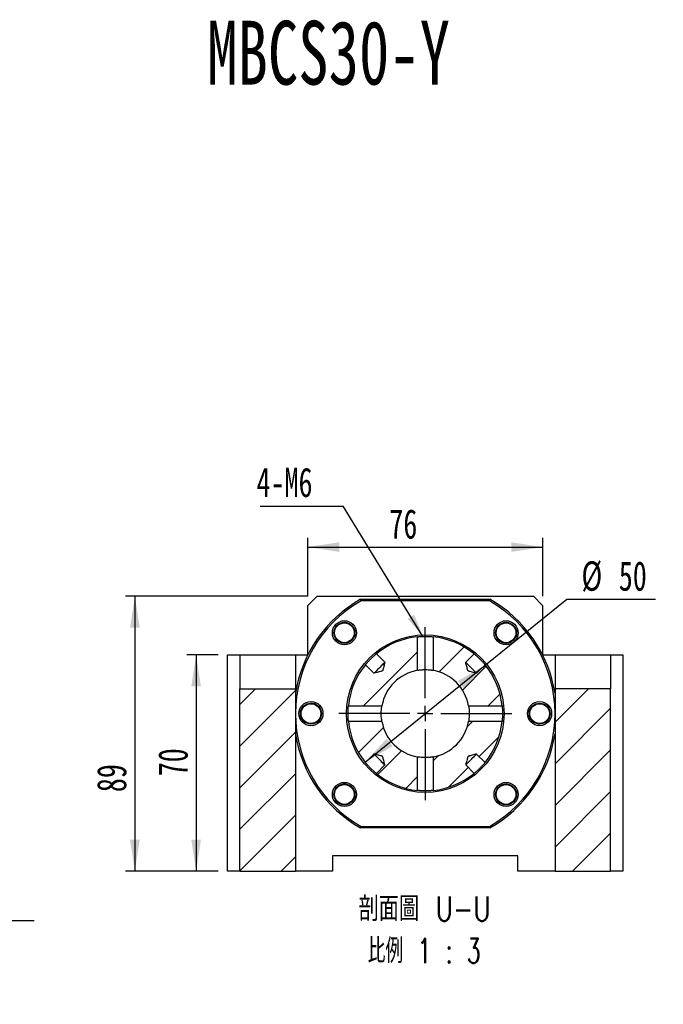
# Model space of a CAD drawing. Header units: millimetres. Extents: x 25 to 293, y 11 to 200.
# Tile 3 of 6: x 103 to 172, y 94 to 200. Entities that reach past the tile are written whole.
import ezdxf

# ---------------------------------------------------------------- set-up
doc = ezdxf.new("R2010")
doc.units = ezdxf.units.MM
doc.layers.add('圖層0', color=7, linetype='Continuous')
doc.styles.add('SLDTEXTSTYLE0', font='TXT', dxfattribs={"width": 0.7})
doc.styles.add('SLDTEXTSTYLE1', font='TXT', dxfattribs={"width": 0.7, "bigfont": 'bigfont'})
doc.styles.add('SLDTEXTSTYLE4', font='TXT', dxfattribs={"width": 0.75, "bigfont": 'bigfont'})
doc.styles.add('SLDTEXTSTYLE5', font='TXT', dxfattribs={"width": 0.65625, "bigfont": 'bigfont'})
doc.dimstyles.new('SLDDIMSTYLE2', dxfattribs={"dimtxt": 0.18, "dimasz": 2.5, "dimexe": 0, "dimexo": 0.0625, "dimgap": 0, "dimtad": 0, "dimtih": 1, "dimtoh": 1, "dimdec": 0, "dimrnd": 1e-09, "dimzin": 0, "dimdsep": 46, "dimtxsty": 'Standard', "dimsah": 1, "dimcen": 0.09, "dimadec": 0, "dimazin": 0, "dimtfac": 2.5, "dimtdec": 0, "dimtofl": 0, "dimtmove": 0, "dimatfit": 3, "dimfxl": 1, "dimfrac": 2, "dimtolj": 1, "dimtzin": 0, "dimarcsym": 0})
doc.dimstyles.new('SLDDIMSTYLE3', dxfattribs={"dimtxt": 3.389974, "dimasz": 2.5, "dimexe": 0, "dimexo": 0.0625, "dimgap": 0.847493, "dimtad": 1, "dimlfac": 3, "dimrnd": 1e-09, "dimzin": 12, "dimdsep": 46, "dimtxsty": 'SLDTEXTSTYLE0', "dimsah": 1, "dimcen": 0.09, "dimadec": 0, "dimazin": 3, "dimtfac": 1, "dimtofl": 0, "dimtmove": 0, "dimatfit": 3, "dimfxl": 1, "dimfrac": 2, "dimtolj": 1, "dimtzin": 12, "dimarcsym": 0})
doc.dimstyles.new('SLDDIMSTYLE4', dxfattribs={"dimtxt": 3.389974, "dimasz": 2.5, "dimexe": 0, "dimexo": 0.0625, "dimgap": 0.847493, "dimtad": 0, "dimtih": 1, "dimtoh": 1, "dimlfac": 3, "dimrnd": 1e-09, "dimzin": 12, "dimdsep": 46, "dimtxsty": 'SLDTEXTSTYLE0', "dimblk1": 'NONE', "dimsah": 1, "dimcen": 0, "dimadec": 0, "dimazin": 3, "dimtfac": 1, "dimtmove": 0, "dimatfit": 3, "dimldrblk": 'NONE', "dimfxl": 1, "dimfrac": 2, "dimtolj": 1, "dimtzin": 12, "dimarcsym": 0})
doc.dimstyles.new('SLDDIMSTYLE5', dxfattribs={"dimtxt": 3.389974, "dimasz": 2.5, "dimexe": 0, "dimexo": 0.0625, "dimgap": 0.847493, "dimtad": 0, "dimtih": 1, "dimtoh": 1, "dimlfac": 3, "dimrnd": 1e-09, "dimzin": 12, "dimdsep": 46, "dimtxsty": 'SLDTEXTSTYLE0', "dimsah": 1, "dimcen": 0, "dimadec": 0, "dimazin": 3, "dimtfac": 1, "dimtmove": 0, "dimatfit": 3, "dimfxl": 1, "dimfrac": 2, "dimtolj": 1, "dimtzin": 12, "dimarcsym": 0})

# ---------------------------------------------------------------- blocks, each defined once
blk = doc.blocks.new('SW_SYMBOL_HOLE_SPOT')
at = {"layer": '圖層0', "color": 0}
for p, q in [((0, 875), (0, 75)), ((1600, 75), (1600, 875)), ((0, 75), (1600, 75))]:
    blk.add_line(p, q, dxfattribs=at)
blk = doc.blocks.new('_D_5')
at = {"layer": '圖層0'}
for p, q in [((74.37, 143.18), (74.37, 136.51)), ((74.37, 136.51), (74.37, 103.09)), ((74.37, 103.09), (104.21, 103.09))]:
    blk.add_line(p, q, dxfattribs=at)
blk.add_solid([(74.37, 136.51), (73.85, 133.12), (74.9, 133.12)], dxfattribs=at)
at = {"layer": '圖層0', "xscale": 0.003964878, "yscale": 0.003964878, "zscale": 0.003964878}
blk.add_blockref('SW_SYMBOL_HOLE_SPOT', (84.5, 103.48), dxfattribs=at)
at = {"layer": '圖層0', "char_height": 3.175, "attachment_point": 1}
for s, insert, style in [('%%c', (79.28, 111.42), 'SLDTEXTSTYLE0'), ('14\\M+18AAE\\M+19153\\M+18AD1\\M+190FA', (83.3, 111.42), 'SLDTEXTSTYLE1'), ('4-', (75.96, 111.42), 'SLDTEXTSTYLE0'), ('20', (91.7, 107.18), 'SLDTEXTSTYLE0')]:
    blk.add_mtext(s, dxfattribs=dict(at, insert=insert, style=style))
blk = doc.blocks.new('_NONE')
blk = doc.blocks.new('_D_8')
at = {"layer": '圖層0', "color": 7}
for p, q in [((124.07, 131.74), (120.68, 131.74)), ((121.68, 131.74), (121.68, 108.41)), ((124.07, 108.41), (120.68, 108.41))]:
    blk.add_line(p, q, dxfattribs=at)
for points in [[(121.68, 131.74), (121.16, 128.35), (122.2, 128.35)], [(121.68, 108.41), (122.2, 111.8), (121.16, 111.8)]]:
    blk.add_solid(points, dxfattribs=at)
at = {"layer": '圖層0', "color": 7, "insert": (117.59, 118.65), "char_height": 3.175, "attachment_point": 1, "rotation": 90, "style": 'SLDTEXTSTYLE0'}
blk.add_mtext('70', dxfattribs=at)
blk = doc.blocks.new('_D_9')
at = {"layer": '圖層0', "color": 7}
for p, q in [((133.73, 138.08), (114.07, 138.08)), ((115.07, 138.08), (115.07, 108.41)), ((124.07, 108.41), (114.07, 108.41))]:
    blk.add_line(p, q, dxfattribs=at)
for points in [[(115.07, 138.08), (114.55, 134.69), (115.59, 134.69)], [(115.07, 108.41), (115.59, 111.8), (114.55, 111.8)]]:
    blk.add_solid(points, dxfattribs=at)
at = {"layer": '圖層0', "color": 7, "insert": (110.97, 116.94), "char_height": 3.175, "attachment_point": 1, "rotation": 90, "style": 'SLDTEXTSTYLE0'}
blk.add_mtext('89', dxfattribs=at)
blk = doc.blocks.new('_D_10')
at = {"layer": '圖層0', "color": 7}
for p, q in [((133.73, 138.08), (133.73, 144.38)), ((159.07, 138.08), (159.07, 144.38)), ((133.73, 143.38), (159.07, 143.38))]:
    blk.add_line(p, q, dxfattribs=at)
for points in [[(133.73, 143.38), (137.12, 142.86), (137.12, 143.9)], [(159.07, 143.38), (155.68, 143.9), (155.68, 142.86)]]:
    blk.add_solid(points, dxfattribs=at)
at = {"layer": '圖層0', "color": 7, "insert": (142.52, 147.47), "char_height": 3.175, "attachment_point": 1, "style": 'SLDTEXTSTYLE0'}
blk.add_mtext('76', dxfattribs=at)
blk = doc.blocks.new('_D_11')
at = {"layer": '圖層0', "color": 7}
for p, q in [((152.88, 130.65), (161.67, 137.76)), ((161.67, 137.76), (171.25, 137.76)), ((139.92, 120.17), (152.88, 130.65))]:
    blk.add_line(p, q, dxfattribs=at)
blk.add_arc((146.4, 125.41), 8.33, 32.121, 32.4359, dxfattribs=at)
for points in [[(152.88, 130.65), (149.92, 128.93), (150.57, 128.11)], [(139.92, 120.17), (142.89, 121.9), (142.23, 122.71)]]:
    blk.add_solid(points, dxfattribs=at)
at = {"layer": '圖層0', "color": 7, "char_height": 3.175, "attachment_point": 1, "style": 'SLDTEXTSTYLE0'}
for s, insert in [('%%c', (163.25, 141.85)), ('50', (167.28, 141.85))]:
    blk.add_mtext(s, dxfattribs=dict(at, insert=insert))
blk = doc.blocks.new('SW_NOTE_1')
at = {"layer": '圖層0', "color": 0, "char_height": 2.6458, "attachment_point": 2}
for s, insert, style in [('\\M+19655\\M+196CA\\M+19AA4 U-U', (8.6, 3.41), 'SLDTEXTSTYLE4'), ('\\M+194E4\\M+197E1 1 : 3', (8.56, -1.12), 'SLDTEXTSTYLE5')]:
    blk.add_mtext(s, dxfattribs=dict(at, insert=insert, style=style))
blk = doc.blocks.new('SW_NOTE_2')
at = {"layer": '圖層0', "color": 0}
blk.add_line((-8.96, 0), (0, 0), dxfattribs=at)
at = {"layer": '圖層0', "color": 0, "insert": (-9.34, 4.14), "char_height": 3.175, "attachment_point": 1, "style": 'SLDTEXTSTYLE0'}
blk.add_mtext('4-M6', dxfattribs=at)
blk = doc.blocks.new('SW_CENTERMARKSYMBOL_6')
at = {"layer": '圖層0', "color": 0}
for p, q in [((0, 1.67), (0, 9.33)), ((-1.67, 0), (-9.33, 0)), ((0, 0), (-0.83, 0)), ((0, 0), (0, 0.83)), ((0, 0), (0, -0.83)), ((0, 0), (0.83, 0)), ((1.67, 0), (9.33, 0)), ((0, -1.67), (0, -9.33))]:
    blk.add_line(p, q, dxfattribs=at)

msp = doc.modelspace()

# ---------------------------------------------------------------- hatches: boundary and pattern name
at = {"layer": '圖層0', "linetype": 'Continuous', "lineweight": 18}
h = msp.add_hatch(dxfattribs=at)
h.set_pattern_fill('ANSI31', color=256, style=0)
edge = h.paths.add_edge_path(flags=0)
edge.add_line((141.1253, 131.8622), (142.0387, 130.9487))
edge.add_spline(control_points=[(142.0387, 130.9487), (142.0356, 130.9364), (142.0326, 130.9241), (142.0295, 130.9118), (141.9716, 130.6811), (141.9161, 130.4498), (141.8526, 130.2206), (141.8385, 130.1701), (141.8262, 130.1182), (141.8026, 130.0713), (141.7978, 130.0617), (141.7923, 130.0524), (141.7856, 130.0441), (141.778, 130.0347), (141.7686, 130.0264), (141.7585, 130.0198), (141.7255, 129.9982), (141.6863, 129.9876), (141.6486, 129.9763), (141.5006, 129.9319), (141.3501, 129.8964), (141.2004, 129.8585), (141.0883, 129.8302), (140.9761, 129.802), (140.8639, 129.7739)], knot_values=[0.01001654, 0.01001654, 0.01001654, 0.01001654, 0.01013085, 0.01013085, 0.01013085, 0.01227103, 0.01227103, 0.01227103, 0.01274414, 0.01274414, 0.01274414, 0.0128399, 0.0128399, 0.0128399, 0.01294928, 0.01294928, 0.01294928, 0.01330778, 0.01330778, 0.01330778, 0.01470887, 0.01470887, 0.01470887, 0.01575795, 0.01575795, 0.01575795, 0.01575795], weights=[1, 1, 1, 1, 1, 1, 1, 1, 1, 1, 1, 1, 1, 1, 1, 1, 1, 1, 1, 1, 1, 1, 1, 1, 1], degree=3, periodic=0)
edge.add_line((140.8639, 129.7739), (139.9504, 130.6873))
edge.add_arc((146.4011, 125.4115), 8.3333, 140.721295, 174.163177)
edge.add_line((138.1109, 126.259), (141.7273, 126.259))
edge.add_arc((146.4011, 125.4115), 4.75, 100.277362, 169.722638, ccw=False)
edge.add_line((145.5536, 130.0853), (145.5536, 133.7017))
edge.add_arc((146.4011, 125.4115), 8.3333, 95.836823, 129.278705)
h = msp.add_hatch(dxfattribs=at)
h.set_pattern_fill('ANSI31', color=256, style=0)
edge = h.paths.add_edge_path(flags=0)
edge.add_line((152.8517, 130.6873), (151.9382, 129.7739))
edge.add_spline(control_points=[(151.9382, 129.7739), (151.8811, 129.7882), (151.824, 129.8025), (151.7669, 129.8169), (151.6426, 129.8481), (151.5183, 129.8794), (151.3942, 129.9114), (151.3296, 129.928), (151.2651, 129.9447), (151.2009, 129.9626), (151.167, 129.9721), (151.1331, 129.9817), (151.1, 129.9936), (151.0817, 130.0002), (151.0633, 130.0075), (151.0468, 130.0178), (151.035, 130.0251), (151.0241, 130.0344), (151.0156, 130.0453), (151.0038, 130.0604), (150.9956, 130.0783), (150.9886, 130.0961), (150.9561, 130.1783), (150.9371, 130.2652), (150.9149, 130.3507), (150.8631, 130.5497), (150.8134, 130.7493), (150.7634, 130.9487)], knot_values=[0.0016747, 0.0016747, 0.0016747, 0.0016747, 0.00220455, 0.00220455, 0.00220455, 0.00335826, 0.00335826, 0.00335826, 0.003958, 0.003958, 0.003958, 0.00427484, 0.00427484, 0.00427484, 0.00445064, 0.00445064, 0.00445064, 0.00457647, 0.00457647, 0.00457647, 0.00475028, 0.00475028, 0.00475028, 0.00554919, 0.00554919, 0.00554919, 0.00740825, 0.00740825, 0.00740825, 0.00740825], weights=[1, 1, 1, 1, 1, 1, 1, 1, 1, 1, 1, 1, 1, 1, 1, 1, 1, 1, 1, 1, 1, 1, 1, 1, 1, 1, 1, 1], degree=3, periodic=0)
edge.add_line((150.7634, 130.9487), (151.6768, 131.8622))
edge.add_arc((146.4011, 125.4115), 8.3333, 50.721295, 84.163177)
edge.add_line((147.2485, 133.7017), (147.2485, 130.0853))
edge.add_arc((146.4011, 125.4115), 4.75, 10.277362, 79.722638, ccw=False)
edge.add_line((151.0748, 126.259), (154.6912, 126.259))
edge.add_arc((146.4011, 125.4115), 8.3333, 5.836823, 39.278705)
h = msp.add_hatch(dxfattribs=at)
h.set_pattern_fill('ANSI31', color=256, style=0)
h.paths.add_polyline_path([(126.4011, 128.0782), (126.4011, 108.4115), (132.4011, 108.4115), (132.4011, 128.0782)], flags=0)
h = msp.add_hatch(dxfattribs=at)
h.set_pattern_fill('ANSI31', color=256, style=0)
h.paths.add_polyline_path([(166.4011, 128.0782), (160.4011, 128.0782), (160.4011, 108.4115), (166.4011, 108.4115)], flags=0)
h = msp.add_hatch(dxfattribs=at)
h.set_pattern_fill('ANSI31', color=256, style=0)
edge = h.paths.add_edge_path(flags=0)
edge.add_spline(control_points=[(140.8639, 121.0492), (141.0633, 120.9992), (141.2629, 120.9495), (141.4619, 120.8977), (141.5474, 120.8755), (141.6343, 120.8565), (141.7165, 120.824), (141.7343, 120.817), (141.7522, 120.8088), (141.7673, 120.797), (141.7782, 120.7885), (141.7875, 120.7776), (141.7948, 120.7658), (141.8051, 120.7493), (141.8124, 120.7309), (141.819, 120.7126), (141.8309, 120.6795), (141.8405, 120.6456), (141.85, 120.6117), (141.8679, 120.5475), (141.8846, 120.483), (141.9012, 120.4184), (141.9332, 120.2943), (141.9645, 120.17), (141.9957, 120.0457), (142.0101, 119.9886), (142.0244, 119.9315), (142.0387, 119.8744)], knot_values=[0.01031565, 0.01031565, 0.01031565, 0.01031565, 0.0121664, 0.0121664, 0.0121664, 0.01296175, 0.01296175, 0.01296175, 0.01313477, 0.01313477, 0.01313477, 0.01326004, 0.01326004, 0.01326004, 0.01343506, 0.01343506, 0.01343506, 0.01375049, 0.01375049, 0.01375049, 0.01434754, 0.01434754, 0.01434754, 0.0154961, 0.0154961, 0.0154961, 0.01602358, 0.01602358, 0.01602358, 0.01602358], weights=[1, 1, 1, 1, 1, 1, 1, 1, 1, 1, 1, 1, 1, 1, 1, 1, 1, 1, 1, 1, 1, 1, 1, 1, 1, 1, 1, 1], degree=3, periodic=0)
edge.add_line((142.0387, 119.8744), (141.1253, 118.9609))
edge.add_arc((146.4011, 125.4115), 8.3333, 230.721295, 264.163177)
edge.add_line((145.5536, 117.1214), (145.5536, 120.7378))
edge.add_arc((146.4011, 125.4115), 4.75, 190.277362, 259.722638, ccw=False)
edge.add_line((141.7273, 124.5641), (138.1109, 124.5641))
edge.add_arc((146.4011, 125.4115), 8.3333, 185.836823, 219.278705)
edge.add_line((139.9504, 120.1358), (140.8639, 121.0492))
h = msp.add_hatch(dxfattribs=at)
h.set_pattern_fill('ANSI31', color=256, style=0)
edge = h.paths.add_edge_path(flags=0)
edge.add_arc((146.4011, 125.4115), 8.3333, 275.836823, 309.278705)
edge.add_line((151.6768, 118.9609), (150.7634, 119.8744))
edge.add_spline(control_points=[(150.7634, 119.8744), (150.8134, 120.0738), (150.8631, 120.2734), (150.9149, 120.4724), (150.9371, 120.5579), (150.9561, 120.6448), (150.9886, 120.727), (150.9956, 120.7448), (151.0038, 120.7627), (151.0156, 120.7778), (151.0241, 120.7887), (151.035, 120.798), (151.0468, 120.8053), (151.0633, 120.8155), (151.0817, 120.8229), (151.1, 120.8295), (151.1331, 120.8414), (151.167, 120.851), (151.2009, 120.8605), (151.2651, 120.8784), (151.3296, 120.8951), (151.3942, 120.9117), (151.5183, 120.9437), (151.6426, 120.9749), (151.7669, 121.0062), (151.824, 121.0206), (151.8811, 121.0349), (151.9382, 121.0492)], knot_values=[0.01031565, 0.01031565, 0.01031565, 0.01031565, 0.0121664, 0.0121664, 0.0121664, 0.01296175, 0.01296175, 0.01296175, 0.01313477, 0.01313477, 0.01313477, 0.01326004, 0.01326004, 0.01326004, 0.01343506, 0.01343506, 0.01343506, 0.01375049, 0.01375049, 0.01375049, 0.01434754, 0.01434754, 0.01434754, 0.0154961, 0.0154961, 0.0154961, 0.01602358, 0.01602358, 0.01602358, 0.01602358], weights=[1, 1, 1, 1, 1, 1, 1, 1, 1, 1, 1, 1, 1, 1, 1, 1, 1, 1, 1, 1, 1, 1, 1, 1, 1, 1, 1, 1], degree=3, periodic=0)
edge.add_line((151.9382, 121.0492), (152.8517, 120.1358))
edge.add_arc((146.4011, 125.4115), 8.3333, 320.721295, 354.163177)
edge.add_line((154.6912, 124.5641), (151.0748, 124.5641))
edge.add_arc((146.4011, 125.4115), 4.75, 280.277362, 349.722638, ccw=False)
edge.add_line((147.2485, 120.7378), (147.2485, 117.1214))

# ---------------------------------------------------------------- linework, layer by layer
at = {"color": 7, "linetype": 'Continuous', "lineweight": 25}
for p, q in [((134.7344, 138.0782), (133.7344, 137.0782)), ((133.7344, 131.7558), (133.7344, 137.0782)), ((134.7344, 138.0782), (158.0677, 138.0782)), ((139.4309, 137.7449), (153.3712, 137.7449)), ((153.3273, 137.5782), (139.4749, 137.5782)), ((159.0677, 137.0782), (158.0677, 138.0782)), ((159.0677, 137.0782), (159.0677, 131.7558)), ((138.4266, 134.951), (138.5649, 134.8181)), ((145.5536, 130.0853), (145.5536, 133.7017)), ((147.2485, 133.7017), (147.2485, 130.0853)), ((155.9405, 133.386), (155.7776, 133.2166)), ((125.0677, 108.4115), (125.0677, 131.7449)), ((125.0677, 131.7449), (126.4011, 131.7449)), ((126.4011, 131.7449), (132.4011, 131.7449)), ((126.4011, 131.7449), (126.4011, 128.0782)), ((132.4011, 131.7449), (132.4011, 128.0782)), ((132.4011, 131.7449), (133.7289, 131.7449)), ((141.1253, 131.8622), (142.0387, 130.9487)), ((150.7634, 130.9487), (151.6768, 131.8622)), ((159.0732, 131.7449), (160.4011, 131.7449)), ((160.4011, 131.7449), (166.4011, 131.7449)), ((160.4011, 131.7449), (160.4011, 128.0782)), ((166.4011, 131.7449), (166.4011, 128.0782)), ((166.4011, 131.7449), (167.7344, 131.7449)), ((167.7344, 131.7449), (167.7344, 108.4115)), ((140.8639, 129.7739), (139.9504, 130.6873)), ((152.8517, 130.6873), (151.9382, 129.7739)), ((126.4011, 128.0782), (132.4011, 128.0782)), ((126.4011, 108.4115), (126.4011, 128.0782)), ((132.4011, 128.0782), (132.4011, 108.4115)), ((160.4011, 128.0782), (160.4011, 108.4115)), ((166.4011, 128.0782), (160.4011, 128.0782)), ((166.4011, 108.4115), (166.4011, 128.0782)), ((134.0168, 126.5182), (134.1674, 126.5211)), ((138.1109, 126.259), (141.7273, 126.259)), ((151.0748, 126.259), (154.6912, 126.259)), ((141.7273, 124.5641), (138.1109, 124.5641)), ((154.6912, 124.5641), (151.0748, 124.5641)), ((158.7853, 124.3049), (158.5717, 124.3007)), ((139.9504, 120.1358), (140.8639, 121.0492)), ((145.5536, 117.1214), (145.5536, 120.7378)), ((147.2485, 120.7378), (147.2485, 117.1214)), ((151.9382, 121.0492), (152.8517, 120.1358)), ((142.0387, 119.8744), (141.1253, 118.9609)), ((151.6768, 118.9609), (150.7634, 119.8744)), ((136.8616, 117.4371), (136.9664, 117.5461)), ((154.3755, 115.8721), (154.2361, 116.0061)), ((153.3712, 113.0782), (139.4309, 113.0782)), ((139.4749, 113.2449), (153.3273, 113.2449)), ((156.4011, 110.0782), (136.4011, 110.0782)), ((136.4011, 110.0782), (136.4011, 108.4115)), ((156.4011, 108.4115), (156.4011, 110.0782)), ((126.4011, 108.4115), (125.0677, 108.4115)), ((126.4011, 108.4115), (132.4011, 108.4115)), ((136.4011, 108.4115), (132.4011, 108.4115)), ((160.4011, 108.4115), (156.4011, 108.4115)), ((160.4011, 108.4115), (166.4011, 108.4115)), ((167.7344, 108.4115), (166.4011, 108.4115))]:
    msp.add_line(p, q, dxfattribs=at)
at = {"color": 7, "linetype": 'Continuous', "lineweight": 25, "flags": 128}
for points in [[(142.0387, 130.9487), (142.0128, 130.9228), (141.9574, 130.8673), (141.8754, 130.7854), (141.7712, 130.6812), (141.6502, 130.5602), (141.5188, 130.4288), (141.3838, 130.2938), (141.2524, 130.1624), (141.1314, 130.0414), (141.0272, 129.9372), (140.9453, 129.8552), (140.8898, 129.7998), (140.8639, 129.7739)], [(151.9382, 129.7739), (151.9123, 129.7998), (151.8569, 129.8552), (151.7749, 129.9372), (151.6707, 130.0414), (151.5497, 130.1624), (151.4183, 130.2938), (151.2833, 130.4288), (151.1519, 130.5602), (151.0309, 130.6812), (150.9267, 130.7854), (150.8448, 130.8673), (150.7893, 130.9228), (150.7634, 130.9487)], [(140.8639, 121.0492), (140.8898, 121.0233), (140.9453, 120.9678), (141.0272, 120.8859), (141.1314, 120.7817), (141.2524, 120.6607), (141.3838, 120.5293), (141.5188, 120.3943), (141.6502, 120.2629), (141.7712, 120.1419), (141.8754, 120.0377), (141.9574, 119.9557), (142.0128, 119.9003), (142.0387, 119.8744)], [(150.7634, 119.8744), (150.7893, 119.9003), (150.8448, 119.9557), (150.9267, 120.0377), (151.0309, 120.1419), (151.1519, 120.2629), (151.2833, 120.3943), (151.4183, 120.5293), (151.5497, 120.6607), (151.6707, 120.7817), (151.7749, 120.8859), (151.8569, 120.9678), (151.9123, 121.0233), (151.9382, 121.0492)]]:
    msp.add_lwpolyline(points, dxfattribs=at)
at = {"color": 7, "linetype": 'Continuous', "lineweight": 25}
for centre, radius in [((137.6801, 134.1325), 1.3), ((137.6801, 134.1325), 1.1333), ((137.6801, 134.1325), 1.0667), ((155.122, 134.1325), 1.3), ((155.122, 134.1325), 1.1333), ((155.122, 134.1325), 1.0667), ((146.4011, 125.4115), 8.5), ((134.0677, 125.4115), 1.3), ((134.0677, 125.4115), 1.1333), ((134.0677, 125.4115), 1.0667), ((158.7344, 125.4115), 1.3), ((158.7344, 125.4115), 1.1333), ((158.7344, 125.4115), 1.0667), ((137.6801, 116.6906), 1.3), ((155.122, 116.6906), 1.3), ((137.6801, 116.6906), 1.1333), ((137.6801, 116.6906), 1.0667), ((155.122, 116.6906), 1.1333), ((155.122, 116.6906), 1.0667)]:
    msp.add_circle(centre, radius, dxfattribs=at)
for radius, start, end in [(14.1667, 119.472932, 171.202589), (14, 119.651845, 240.348155), (14, 299.651845, 60.348155), (14.1667, 8.797411, 60.527068), (8.3333, 95.836823, 129.278705), (8.3333, 50.721295, 84.163177), (8.3333, 140.721295, 174.163177), (8.3333, 5.836823, 39.278705), (4.75, 100.277362, 169.722638), (4.75, 10.277362, 79.722638), (8.3333, 185.836823, 219.278705), (4.75, 190.277362, 259.722638), (4.75, 280.277362, 349.722638), (8.3333, 320.721295, 354.163177), (14.1667, 188.797411, 240.527068), (14.1667, 299.472932, 351.202589), (8.3333, 230.721295, 264.163177), (8.3333, 275.836823, 309.278705)]:
    msp.add_arc((146.4011, 125.4115), radius, start, end, dxfattribs=at)
for points in [[(139.4749, 137.5782), (139.4602, 137.6338), (139.4455, 137.6893), (139.4309, 137.7449)], [(153.3712, 137.7449), (153.3566, 137.6893), (153.342, 137.6338), (153.3273, 137.5782)], [(139.4749, 113.2449), (139.4602, 113.1893), (139.4455, 113.1338), (139.4309, 113.0782)], [(153.3712, 113.0782), (153.3566, 113.1338), (153.342, 113.1893), (153.3273, 113.2449)]]:
    msp.add_open_spline(points, degree=3, dxfattribs=at)
for points, knots in [([(138.4986, 133.386), (138.5967, 133.4936), (138.6729, 133.6201), (138.7715, 133.8934), (138.7935, 134.0399), (138.7798, 134.3298), (138.7436, 134.4741), (138.6215, 134.7339), (138.5342, 134.8529), (138.4266, 134.951)], [0, 0, 0, 0, 0.25, 0.25, 0.5, 0.5, 0.75, 0.75, 1, 1, 1, 1]), ([(137.9701, 133.0423), (138.0837, 133.0859), (138.285, 133.1634), (138.4337, 133.3184), (138.4986, 133.386)], [0, 0, 0, 0, 0.5639245, 1, 1, 1, 1]), ([(145.5536, 133.7017), (145.5577, 133.7021), (145.5668, 133.703), (145.5944, 133.7057), (145.6128, 133.7075), (145.6593, 133.7118), (145.6867, 133.7143), (145.7494, 133.7194), (145.785, 133.7222), (145.8629, 133.7276), (145.9048, 133.7302), (145.9941, 133.7351), (146.0421, 133.7373), (146.1406, 133.7409), (146.1912, 133.7424), (146.2951, 133.7444), (146.3487, 133.7449), (146.4543, 133.7449), (146.5068, 133.7444), (146.6111, 133.7424), (146.6625, 133.7409), (146.8096, 133.7354), (146.9014, 133.7302), (147.0172, 133.7222), (147.0529, 133.7194), (147.116, 133.7142), (147.1432, 133.7118), (147.1891, 133.7076), (147.208, 133.7057), (147.2355, 133.703), (147.2444, 133.7021), (147.2485, 133.7017)], [0, 0, 0, 0, 0.0625, 0.0625, 0.125, 0.125, 0.1875, 0.1875, 0.25, 0.25, 0.3125, 0.3125, 0.375, 0.375, 0.4375, 0.4375, 0.5, 0.5, 0.5625, 0.5625, 0.625, 0.625, 0.75, 0.75, 0.8125, 0.8125, 0.875, 0.875, 0.9375, 0.9375, 1, 1, 1, 1]), ([(154.0505, 133.8035), (154.0893, 133.7039), (154.1623, 133.5168), (154.3076, 133.3786), (154.3755, 133.314)], [0, 0, 0, 0, 0.53217549, 1, 1, 1, 1]), ([(154.3755, 133.314), (154.4831, 133.2159), (154.6096, 133.1397), (154.8829, 133.0411), (155.0294, 133.0191), (155.3194, 133.0328), (155.4636, 133.069), (155.7234, 133.1911), (155.8424, 133.2784), (155.9405, 133.386)], [0, 0, 0, 0, 0.25, 0.25, 0.5, 0.5, 0.75, 0.75, 1, 1, 1, 1]), ([(139.9504, 130.6873), (139.953, 130.6905), (139.9587, 130.6974), (139.9761, 130.7186), (139.9877, 130.7327), (140.0167, 130.7674), (140.0344, 130.7884), (140.0745, 130.8355), (140.097, 130.8617), (140.147, 130.9191), (140.1748, 130.9505), (140.2333, 131.0156), (140.2644, 131.0496), (140.3303, 131.1206), (140.3649, 131.1572), (140.4353, 131.2302), (140.4713, 131.2669), (140.5453, 131.3409), (140.5821, 131.377), (140.6551, 131.4473), (140.6916, 131.4819), (140.7626, 131.5479), (140.7967, 131.579), (140.8619, 131.6376), (140.8932, 131.6653), (140.9507, 131.7154), (140.9769, 131.7379), (141.024, 131.7781), (141.045, 131.7957), (141.0798, 131.8247), (141.0939, 131.8364), (141.1151, 131.8538), (141.1221, 131.8596), (141.1253, 131.8622)], [0, 0, 0, 0, 0.0625, 0.0625, 0.125, 0.125, 0.1875, 0.1875, 0.25, 0.25, 0.3125, 0.3125, 0.375, 0.375, 0.4375, 0.4375, 0.5, 0.5, 0.5625, 0.5625, 0.625, 0.625, 0.6875, 0.6875, 0.75, 0.75, 0.8125, 0.8125, 0.875, 0.875, 0.9375, 0.9375, 1, 1, 1, 1]), ([(151.6768, 131.8622), (151.68, 131.8596), (151.687, 131.8539), (151.7081, 131.8365), (151.7222, 131.8249), (151.7569, 131.7959), (151.7779, 131.7782), (151.825, 131.7381), (151.8512, 131.7156), (151.9086, 131.6656), (151.94, 131.6378), (152.0051, 131.5793), (152.0392, 131.5482), (152.1101, 131.4823), (152.1467, 131.4477), (152.2197, 131.3773), (152.2564, 131.3413), (152.3304, 131.2673), (152.3665, 131.2305), (152.4369, 131.1575), (152.4714, 131.121), (152.5374, 131.05), (152.5685, 131.0159), (152.6271, 130.9507), (152.6548, 130.9194), (152.705, 130.8619), (152.7275, 130.8357), (152.7676, 130.7886), (152.7852, 130.7676), (152.8143, 130.7328), (152.8259, 130.7187), (152.8433, 130.6975), (152.8491, 130.6905), (152.8517, 130.6873)], [0, 0, 0, 0, 0.0625, 0.0625, 0.125, 0.125, 0.1875, 0.1875, 0.25, 0.25, 0.3125, 0.3125, 0.375, 0.375, 0.4375, 0.4375, 0.5, 0.5, 0.5625, 0.5625, 0.625, 0.625, 0.6875, 0.6875, 0.75, 0.75, 0.8125, 0.8125, 0.875, 0.875, 0.9375, 0.9375, 1, 1, 1, 1]), ([(142.0387, 130.9487), (141.9999, 130.794), (141.9611, 130.6393), (141.902, 130.4075), (141.8823, 130.3303), (141.8511, 130.2148), (141.8405, 130.1763), (141.8223, 130.1194), (141.8159, 130.1006), (141.7997, 130.064), (141.7894, 130.0461), (141.7603, 130.0189), (141.7421, 130.0096), (141.7057, 129.9944), (141.687, 129.9882), (141.6304, 129.9704), (141.5922, 129.96), (141.4776, 129.9291), (141.4009, 129.9095), (141.1709, 129.8509), (141.0174, 129.8124), (140.8639, 129.7739)], [0, 0, 0, 0, 0.25, 0.25, 0.375, 0.375, 0.4375, 0.4375, 0.46875, 0.46875, 0.5, 0.5, 0.53125, 0.53125, 0.5625, 0.5625, 0.625, 0.625, 0.75, 0.75, 1, 1, 1, 1]), ([(151.9382, 129.7739), (151.7838, 129.8126), (151.6293, 129.8514), (151.3978, 129.9104), (151.3206, 129.9301), (151.2053, 129.9612), (151.1669, 129.9718), (151.11, 129.9899), (151.0911, 129.9963), (151.0547, 130.0123), (151.037, 130.0223), (151.0095, 130.0508), (151, 130.0687), (150.9845, 130.1053), (150.9782, 130.1241), (150.9603, 130.1808), (150.9499, 130.2191), (150.9189, 130.3339), (150.8993, 130.4107), (150.8405, 130.6411), (150.8019, 130.7949), (150.7634, 130.9487)], [0, 0, 0, 0, 0.25, 0.25, 0.375, 0.375, 0.4375, 0.4375, 0.46875, 0.46875, 0.5, 0.5, 0.53125, 0.53125, 0.5625, 0.5625, 0.625, 0.625, 0.75, 0.75, 1, 1, 1, 1]), ([(145.5536, 130.0853), (145.5618, 130.0868), (145.5897, 130.092), (145.6594, 130.1033), (145.6868, 130.1076), (145.7494, 130.1167), (145.7851, 130.1216), (145.8628, 130.1311), (145.9046, 130.1357), (145.9939, 130.1443), (146.0419, 130.1482), (146.1403, 130.1546), (146.1909, 130.1572), (146.295, 130.1606), (146.3487, 130.1615), (146.5071, 130.1615), (146.6137, 130.1578), (146.8099, 130.1449), (146.9015, 130.1357), (147.0173, 130.1216), (147.053, 130.1167), (147.1159, 130.1075), (147.1431, 130.1033), (147.1891, 130.0958), (147.2079, 130.0925), (147.2355, 130.0877), (147.2444, 130.0861), (147.2485, 130.0853)], [0, 0, 0, 0, 0.125, 0.125, 0.1875, 0.1875, 0.25, 0.25, 0.3125, 0.3125, 0.375, 0.375, 0.4375, 0.4375, 0.5, 0.5, 0.625, 0.625, 0.75, 0.75, 0.8125, 0.8125, 0.875, 0.875, 0.9375, 0.9375, 1, 1, 1, 1]), ([(135.1744, 125.4624), (135.1677, 125.6079), (135.1321, 125.7512), (135.0086, 126.0142), (134.9205, 126.1334), (134.7058, 126.3287), (134.5783, 126.4051), (134.3082, 126.5024), (134.1623, 126.5249), (134.0168, 126.5182)], [0, 0, 0, 0, 0.25, 0.25, 0.5, 0.5, 0.75, 0.75, 1, 1, 1, 1]), ([(135.0311, 124.8185), (135.033, 124.8208), (135.1149, 124.9216), (135.1723, 125.1524), (135.1737, 125.3705), (135.1744, 125.4624)], [0, 0, 0, 0, 0.01306819, 0.58374142, 1, 1, 1, 1]), ([(138.1109, 124.5641), (138.1105, 124.5682), (138.1096, 124.5771), (138.1069, 124.6046), (138.105, 124.6234), (138.1008, 124.6693), (138.0984, 124.6965), (138.0932, 124.7596), (138.0905, 124.7953), (138.0824, 124.911), (138.0772, 125.0028), (138.0699, 125.1987), (138.0677, 125.305), (138.0677, 125.4653), (138.0682, 125.5179), (138.0702, 125.6214), (138.0717, 125.6727), (138.0754, 125.7716), (138.0776, 125.8186), (138.0824, 125.9078), (138.0851, 125.9505), (138.0905, 126.028), (138.0932, 126.0631), (138.0983, 126.126), (138.1008, 126.1538), (138.105, 126.1997), (138.1068, 126.2181), (138.1096, 126.2459), (138.1105, 126.2549), (138.1109, 126.259)], [0, 0, 0, 0, 0.0625, 0.0625, 0.125, 0.125, 0.1875, 0.1875, 0.25, 0.25, 0.375, 0.375, 0.5, 0.5, 0.5625, 0.5625, 0.625, 0.625, 0.6875, 0.6875, 0.75, 0.75, 0.8125, 0.8125, 0.875, 0.875, 0.9375, 0.9375, 1, 1, 1, 1]), ([(141.7273, 124.5641), (141.7265, 124.5682), (141.7249, 124.5771), (141.7201, 124.6047), (141.7168, 124.6235), (141.7056, 124.6924), (141.6958, 124.7567), (141.6769, 124.9109), (141.6677, 125.0024), (141.658, 125.1495), (141.6554, 125.201), (141.652, 125.3055), (141.6511, 125.3584), (141.6511, 125.4654), (141.652, 125.518), (141.6554, 125.6216), (141.658, 125.6731), (141.6645, 125.7719), (141.6683, 125.8188), (141.6769, 125.9081), (141.6816, 125.9507), (141.6911, 126.028), (141.6958, 126.0631), (141.705, 126.126), (141.7093, 126.1537), (141.7168, 126.1996), (141.72, 126.2181), (141.7249, 126.2459), (141.7265, 126.2549), (141.7273, 126.259)], [0, 0, 0, 0, 0.0625, 0.0625, 0.125, 0.125, 0.25, 0.25, 0.375, 0.375, 0.4375, 0.4375, 0.5, 0.5, 0.5625, 0.5625, 0.625, 0.625, 0.6875, 0.6875, 0.75, 0.75, 0.8125, 0.8125, 0.875, 0.875, 0.9375, 0.9375, 1, 1, 1, 1]), ([(151.0748, 126.259), (151.0763, 126.2508), (151.0815, 126.2229), (151.0929, 126.1532), (151.0972, 126.1258), (151.1063, 126.0632), (151.1111, 126.0275), (151.1206, 125.9498), (151.1253, 125.908), (151.1338, 125.8187), (151.1377, 125.7707), (151.1441, 125.6723), (151.1467, 125.6217), (151.1502, 125.5176), (151.1511, 125.4639), (151.151, 125.3055), (151.1473, 125.1989), (151.1345, 125.0027), (151.1253, 124.9111), (151.1111, 124.7953), (151.1062, 124.7596), (151.0971, 124.6967), (151.0928, 124.6695), (151.0853, 124.6235), (151.082, 124.6047), (151.0772, 124.5771), (151.0756, 124.5682), (151.0748, 124.5641)], [0, 0, 0, 0, 0.125, 0.125, 0.1875, 0.1875, 0.25, 0.25, 0.3125, 0.3125, 0.375, 0.375, 0.4375, 0.4375, 0.5, 0.5, 0.625, 0.625, 0.75, 0.75, 0.8125, 0.8125, 0.875, 0.875, 0.9375, 0.9375, 1, 1, 1, 1]), ([(154.6912, 126.259), (154.6916, 126.2549), (154.6925, 126.2458), (154.6953, 126.2182), (154.6971, 126.1998), (154.7013, 126.1533), (154.7038, 126.1259), (154.7089, 126.0632), (154.7117, 126.0276), (154.7171, 125.9497), (154.7197, 125.9078), (154.7246, 125.8185), (154.7268, 125.7705), (154.7305, 125.672), (154.7319, 125.6214), (154.7339, 125.5175), (154.7344, 125.4639), (154.7344, 125.3583), (154.7339, 125.3058), (154.7319, 125.2015), (154.7304, 125.1501), (154.7249, 125.003), (154.7197, 124.9112), (154.7117, 124.7954), (154.7089, 124.7597), (154.7037, 124.6966), (154.7013, 124.6694), (154.6971, 124.6235), (154.6952, 124.6046), (154.6925, 124.5771), (154.6916, 124.5682), (154.6912, 124.5641)], [0, 0, 0, 0, 0.0625, 0.0625, 0.125, 0.125, 0.1875, 0.1875, 0.25, 0.25, 0.3125, 0.3125, 0.375, 0.375, 0.4375, 0.4375, 0.5, 0.5, 0.5625, 0.5625, 0.625, 0.625, 0.75, 0.75, 0.8125, 0.8125, 0.875, 0.875, 0.9375, 0.9375, 1, 1, 1, 1]), ([(157.9143, 126.1823), (157.8612, 126.1233), (157.7226, 125.9694), (157.6266, 125.6729), (157.6274, 125.4533), (157.6278, 125.3606)], [0, 0, 0, 0, 0.26459644, 0.68982857, 1, 1, 1, 1]), ([(157.6278, 125.3606), (157.6344, 125.2152), (157.67, 125.0719), (157.7935, 124.8089), (157.8816, 124.6897), (158.0963, 124.4944), (158.2238, 124.418), (158.494, 124.3207), (158.6398, 124.2982), (158.7853, 124.3049)], [0, 0, 0, 0, 0.25, 0.25, 0.5, 0.5, 0.75, 0.75, 1, 1, 1, 1]), ([(141.1253, 118.9609), (141.1221, 118.9635), (141.1152, 118.9692), (141.094, 118.9866), (141.0799, 118.9982), (141.0452, 119.0272), (141.0242, 119.0448), (140.9771, 119.0849), (140.9509, 119.1074), (140.8935, 119.1575), (140.8621, 119.1852), (140.797, 119.2438), (140.763, 119.2749), (140.692, 119.3408), (140.6554, 119.3754), (140.5824, 119.4458), (140.5457, 119.4818), (140.4717, 119.5558), (140.4356, 119.5926), (140.3653, 119.6656), (140.3307, 119.7021), (140.2647, 119.7731), (140.2336, 119.8072), (140.175, 119.8723), (140.1473, 119.9037), (140.0972, 119.9612), (140.0747, 119.9873), (140.0345, 120.0345), (140.0169, 120.0555), (139.9879, 120.0903), (139.9762, 120.1043), (139.9588, 120.1256), (139.953, 120.1326), (139.9504, 120.1358)], [0, 0, 0, 0, 0.0625, 0.0625, 0.125, 0.125, 0.1875, 0.1875, 0.25, 0.25, 0.3125, 0.3125, 0.375, 0.375, 0.4375, 0.4375, 0.5, 0.5, 0.5625, 0.5625, 0.625, 0.625, 0.6875, 0.6875, 0.75, 0.75, 0.8125, 0.8125, 0.875, 0.875, 0.9375, 0.9375, 1, 1, 1, 1]), ([(142.0387, 119.8744), (142, 120.0288), (141.9612, 120.1833), (141.9022, 120.4148), (141.8825, 120.492), (141.8514, 120.6073), (141.8408, 120.6457), (141.8227, 120.7026), (141.8163, 120.7215), (141.8003, 120.7579), (141.7903, 120.7756), (141.7618, 120.8031), (141.7439, 120.8126), (141.7073, 120.8281), (141.6885, 120.8344), (141.6318, 120.8523), (141.5935, 120.8627), (141.4787, 120.8937), (141.4019, 120.9133), (141.1715, 120.9721), (141.0177, 121.0107), (140.8639, 121.0492)], [0, 0, 0, 0, 0.25, 0.25, 0.375, 0.375, 0.4375, 0.4375, 0.46875, 0.46875, 0.5, 0.5, 0.53125, 0.53125, 0.5625, 0.5625, 0.625, 0.625, 0.75, 0.75, 1, 1, 1, 1]), ([(147.2485, 120.7378), (147.2403, 120.7363), (147.2124, 120.7311), (147.1427, 120.7197), (147.1153, 120.7154), (147.0527, 120.7063), (147.017, 120.7015), (146.9393, 120.692), (146.8975, 120.6873), (146.8083, 120.6788), (146.7602, 120.6749), (146.6619, 120.6684), (146.6112, 120.6659), (146.5071, 120.6624), (146.4535, 120.6615), (146.295, 120.6615), (146.1884, 120.6653), (145.9922, 120.6781), (145.9006, 120.6873), (145.7849, 120.7015), (145.7491, 120.7064), (145.6862, 120.7155), (145.659, 120.7198), (145.613, 120.7273), (145.5942, 120.7306), (145.5666, 120.7354), (145.5577, 120.737), (145.5536, 120.7378)], [0, 0, 0, 0, 0.125, 0.125, 0.1875, 0.1875, 0.25, 0.25, 0.3125, 0.3125, 0.375, 0.375, 0.4375, 0.4375, 0.5, 0.5, 0.625, 0.625, 0.75, 0.75, 0.8125, 0.8125, 0.875, 0.875, 0.9375, 0.9375, 1, 1, 1, 1]), ([(151.9382, 121.0492), (151.7838, 121.0105), (151.6293, 120.9717), (151.3978, 120.9127), (151.3206, 120.893), (151.2053, 120.8618), (151.1669, 120.8513), (151.11, 120.8332), (151.0911, 120.8268), (151.0547, 120.8108), (151.037, 120.8008), (151.0095, 120.7723), (151, 120.7544), (150.9845, 120.7178), (150.9782, 120.6989), (150.9603, 120.6422), (150.9499, 120.604), (150.9189, 120.4892), (150.8993, 120.4124), (150.8405, 120.1819), (150.8019, 120.0282), (150.7634, 119.8744)], [0, 0, 0, 0, 0.25, 0.25, 0.375, 0.375, 0.4375, 0.4375, 0.46875, 0.46875, 0.5, 0.5, 0.53125, 0.53125, 0.5625, 0.5625, 0.625, 0.625, 0.75, 0.75, 1, 1, 1, 1]), ([(152.8517, 120.1358), (152.8491, 120.1326), (152.8434, 120.1256), (152.826, 120.1045), (152.8144, 120.0904), (152.7854, 120.0557), (152.7678, 120.0347), (152.7277, 119.9876), (152.7052, 119.9614), (152.6551, 119.904), (152.6274, 119.8726), (152.5688, 119.8075), (152.5377, 119.7734), (152.4718, 119.7025), (152.4372, 119.6659), (152.3668, 119.5929), (152.3308, 119.5562), (152.2568, 119.4822), (152.22, 119.4461), (152.147, 119.3757), (152.1105, 119.3412), (152.0395, 119.2752), (152.0054, 119.2441), (151.9403, 119.1855), (151.9089, 119.1578), (151.8514, 119.1076), (151.8253, 119.0851), (151.7781, 119.045), (151.7571, 119.0274), (151.7223, 118.9983), (151.7083, 118.9867), (151.687, 118.9693), (151.68, 118.9635), (151.6768, 118.9609)], [0, 0, 0, 0, 0.0625, 0.0625, 0.125, 0.125, 0.1875, 0.1875, 0.25, 0.25, 0.3125, 0.3125, 0.375, 0.375, 0.4375, 0.4375, 0.5, 0.5, 0.5625, 0.5625, 0.625, 0.625, 0.6875, 0.6875, 0.75, 0.75, 0.8125, 0.8125, 0.875, 0.875, 0.9375, 0.9375, 1, 1, 1, 1]), ([(138.4266, 117.5091), (138.319, 117.6072), (138.1925, 117.6834), (137.9192, 117.7819), (137.7727, 117.804), (137.4828, 117.7903), (137.3385, 117.7541), (137.0787, 117.6319), (136.9597, 117.5447), (136.8616, 117.4371)], [0, 0, 0, 0, 0.25, 0.25, 0.5, 0.5, 0.75, 0.75, 1, 1, 1, 1]), ([(138.7916, 116.8499), (138.7889, 116.8872), (138.7767, 117.0515), (138.6466, 117.2888), (138.4919, 117.4437), (138.4266, 117.5091)], [0, 0, 0, 0, 0.14518002, 0.63946269, 1, 1, 1, 1]), ([(147.2485, 117.1214), (147.2444, 117.121), (147.2355, 117.1201), (147.208, 117.1174), (147.1892, 117.1155), (147.1433, 117.1113), (147.1161, 117.1089), (147.053, 117.1037), (147.0173, 117.1009), (146.9016, 117.0929), (146.8098, 117.0877), (146.6139, 117.0803), (146.5076, 117.0782), (146.3473, 117.0782), (146.2947, 117.0787), (146.1912, 117.0807), (146.1399, 117.0822), (146.041, 117.0858), (145.994, 117.088), (145.9048, 117.0929), (145.8621, 117.0956), (145.7846, 117.1009), (145.7495, 117.1037), (145.6866, 117.1088), (145.6588, 117.1113), (145.6129, 117.1155), (145.5945, 117.1173), (145.5667, 117.1201), (145.5577, 117.121), (145.5536, 117.1214)], [0, 0, 0, 0, 0.0625, 0.0625, 0.125, 0.125, 0.1875, 0.1875, 0.25, 0.25, 0.375, 0.375, 0.5, 0.5, 0.5625, 0.5625, 0.625, 0.625, 0.6875, 0.6875, 0.75, 0.75, 0.8125, 0.8125, 0.875, 0.875, 0.9375, 0.9375, 1, 1, 1, 1]), ([(154.3035, 117.4371), (154.2054, 117.3295), (154.1292, 117.203), (154.0306, 116.9297), (154.0086, 116.7832), (154.0223, 116.4932), (154.0585, 116.349), (154.1807, 116.0892), (154.2679, 115.9702), (154.3755, 115.8721)], [0, 0, 0, 0, 0.25, 0.25, 0.5, 0.5, 0.75, 0.75, 1, 1, 1, 1]), ([(154.7496, 117.7412), (154.6655, 117.7078), (154.4941, 117.6399), (154.3678, 117.5055), (154.3035, 117.4371)], [0, 0, 0, 0, 0.49087805, 1, 1, 1, 1])]:
    msp.add_open_spline(points, degree=3, knots=knots, dxfattribs=at)

# ---------------------------------------------------------------- block references
at = {"layer": '圖層0', "color": 7}
for name, p in [('SW_NOTE_2', (137.534, 147.8127)), ('SW_CENTERMARKSYMBOL_6', (146.4011, 125.4115))]:
    msp.add_blockref(name, p, dxfattribs=at)
at = {"layer": '圖層0'}
msp.add_blockref('SW_NOTE_1', (137.7286, 102.2688), dxfattribs=at)

# ---------------------------------------------------------------- texts
at = {"layer": '圖層0', "color": 7, "insert": (122.8678, 200.1623), "char_height": 6.87917, "attachment_point": 1, "style": 'SLDTEXTSTYLE0'}
msp.add_mtext('MBCS30-Y', dxfattribs=at)

# ---------------------------------------------------------------- dimensions: what is measured, and where the dimension line sits
at = {"layer": '圖層0', "color": 7}
dim = msp.add_linear_dim(base=(159.0677, 143.3813), p1=(133.7344, 137.0782), p2=(159.0677, 137.0782), dimstyle='SLDDIMSTYLE3', dxfattribs=at)
dim.commit()
dim.dimension.update_dxf_attribs({"geometry": '_D_10', "text_midpoint": (144.5058, 143.3813), "dimtype": 160})
at = {"layer": '圖層0'}
dim = msp.add_diameter_dim_2p(p1=(74.3743, 143.1761), p2=(74.3743, 136.5094), text='4-%%c14完全貫穿\\P{\\fGDT;v}<>', dimstyle='SLDDIMSTYLE4', override={"dimpost": '<>'}, dxfattribs=at)
dim.commit()
dim.dimension.update_dxf_attribs({"geometry": '_D_5', "text_midpoint": (90.0846, 107.3229), "dimtype": 163})
at = {"layer": '圖層0', "color": 7}
dim = msp.add_diameter_dim_2p(p1=(152.8806, 130.6518), p2=(139.9215, 120.1713), dimstyle='SLDDIMSTYLE5', dxfattribs=at)
dim.commit()
dim.dimension.update_dxf_attribs({"geometry": '_D_11', "text_midpoint": (167.252, 140.2943), "dimtype": 163})
for base, p1, picture, middle in [((115.0677, 108.4115), (134.7344, 138.0782), '_D_9', (115.0677, 118.929)), ((121.6783, 108.4115), (125.0677, 131.7449), '_D_8', (121.6783, 120.635))]:
    dim = msp.add_linear_dim(base=base, p1=p1, p2=(125.0677, 108.4115), angle=90, dimstyle='SLDDIMSTYLE3', dxfattribs=at)
    dim.commit()
    dim.dimension.update_dxf_attribs({"geometry": picture, "text_midpoint": middle, "dimtype": 160})

# ---------------------------------------------------------------- leaders
msp.add_leader([(146.1547, 133.7412), (137.534, 147.8127)], dimstyle='SLDDIMSTYLE2', dxfattribs=at)

doc.saveas('drawing.dxf')
